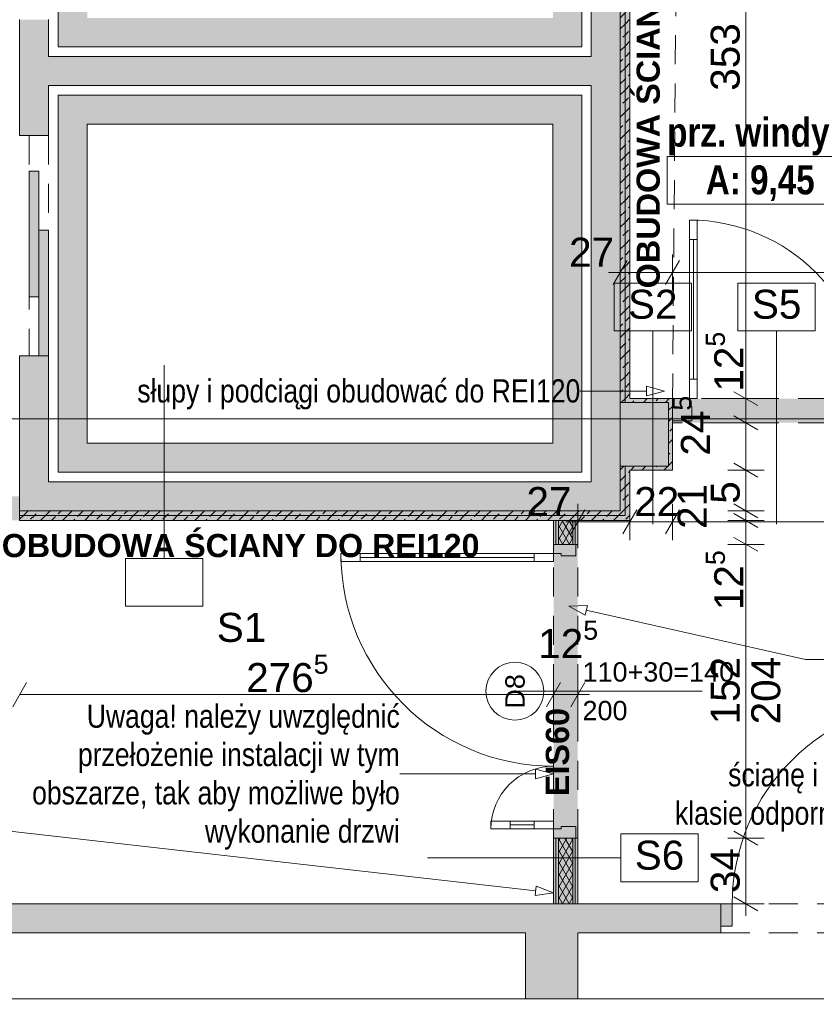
# Paper-space layout 'A-29. RZUT - PIĘTRO -1' of a CAD drawing. Header units: millimetres. Extents: x 0 to 950, y 0 to 750.
# Tile 15 of 28: x 367 to 449, y 101 to 203. Entities that reach past the tile are written whole.
import ezdxf
from ezdxf.xclip import XClip

# ---------------------------------------------------------------- set-up
doc = ezdxf.new("R2010")
doc.units = ezdxf.units.MM
doc.header["$MEASUREMENT"] = 0
doc.header["$XCLIPFRAME"] = 0
for name, pattern in [('ACAD_ISO03W100', [300, 120, -180]), ('DASHDOTX2', [1000, 500, -250, 0, -250]), ('Przer. długie kreski', [2.5, 1.5, -1]), ('PRZERYWANA_DU_A', [550, 350, -200])]:
    doc.linetypes.add(name, pattern=pattern)
for name, color, linetype, lineweight in [('0_Nr_pióra__1', 7, 'Continuous', 20), ('0_Nr_pióra__2', 8, 'Continuous', 13), ('A_linie przekroju_Nr_pióra__1', 7, 'Continuous', 20), ('A_strefy_Nr_pióra__1', 7, 'Continuous', 20), ('A_winda_Nr_pióra__1', 7, 'Continuous', 20), ('A_wymiary_Nr_pióra__1', 7, 'Continuous', 20), ('A_wymiary_Nr_pióra__2', 8, 'Continuous', 13), ('A_ściany proj_Nr_pióra__1', 7, 'Continuous', 20), ('A_ściany proj_Nr_pióra__2', 8, 'Continuous', 13), ('A_ściany_Nr_pióra__1', 7, 'Continuous', 20), ('Drzwi Archicad_Nr_pióra__1', 7, 'Continuous', 20), ('Drzwi Archicad_Nr_pióra__3', 252, 'Continuous', 13), ('Znaczniki drzwi Archicada_Nr_pióra__3', 252, 'Continuous', 13)]:
    doc.layers.add(name, color=color, linetype=linetype, lineweight=lineweight)
for name, color, linetype, lineweight, true_color in [('A_opis ścian_Nr_pióra__19', 7, 'Continuous', 5, 0x191919), ('A_opis_Nr_pióra__10', 7, 'Continuous', 13, 0x4b4b4b), ('A_opis_Nr_pióra__255', 7, 'Continuous', 15, 0x242424), ('A_osie_Nr_pióra__16', 7, 'Continuous', 5, 0x0f0f0f), ('A_ppoż proj_Nr_pióra__10', 7, 'Continuous', 13, 0x4b4b4b), ('A_ppoż proj_Nr_pióra__8', 7, 'Continuous', 13, 0x4c4c4c), ('A_ściany proj_Nr_pióra__10', 7, 'Continuous', 13, 0x4b4b4b), ('A_ściany proj_Nr_pióra__21', 7, 'Continuous', 5, 0xb0b0b0), ('A_ściany_Nr_pióra__10', 7, 'Continuous', 13, 0x4b4b4b)]:
    doc.layers.add(name, color=color, linetype=linetype, lineweight=lineweight, true_color=true_color)
for name, color, linetype in [('A_podrys', 7, 'Continuous'), ('A_ppoż proj', 7, 'Continuous'), ('A_winda', 7, 'Continuous'), ('A_ściany', 7, 'Continuous'), ('A_ściany proj', 7, 'Continuous'), ('Drzwi Archicad', 7, 'Continuous')]:
    doc.layers.add(name, color=color, linetype=linetype)
doc.styles.add('STYL_AUTOMATYCZNY_1', font='arial.ttf')
doc.styles.add('STYL_AUTOMATYCZNY_2', font='ARIALN.TTF')
doc.styles.add('STYL_AUTOMATYCZNY_3', font='arial.ttf')
doc.styles.add('STYL_AUTOMATYCZNY_4', font='arial.ttf')
doc.styles.add('STYL_AUTOMATYCZNY_5', font='arial.ttf')
doc.styles.add('STYL_AUTOMATYCZNY_6', font='ARIALN.TTF')
pattern_1 = [(45, (-3203.2107, -656.7228), (-1.1404925, 1.1404925), []), (45, (-3202.0702, -656.7228), (-1.1404925, 1.1404925), [0.80646, -0.40322])]
pattern_2 = [(0, (-3203.2107, -656.7228), (0, 2), [0, -2])]
pattern_3 = [(60, (-3203.2107, -656.72283), (-0.51961524, 0.3), []), (120, (-3203.2107, -656.72283), (0.51961524, 0.3), [])]

# ---------------------------------------------------------------- blocks, each defined once
blk = doc.blocks.new('Rysunek_2_2', base_point=(-3203.21, -656.72))
at = {"layer": 'A_ppoż proj', "linetype": 'Continuous', "lineweight": 0, "true_color": 0x121212}
h = blk.add_hatch(color=250, dxfattribs=at)
h.paths.add_polyline_path([(304.33, 243.93), (304.33, 236.83), (303.63, 236.83), (303.63, 232.43), (304.33, 232.43), (304.33, 162.43), (303.63, 162.43), (303.63, 158.03), (304.33, 158.03), (304.33, 150.93), (422.08, 150.93), (422.08, 111.26), (424.58, 111.26), (424.58, 150.93), (429.99, 150.93), (429.99, 156.13), (434.39, 156.13), (434.39, 163.53), (429.99, 163.53), (429.99, 234.13), (434.99, 234.13), (434.99, 241.97), (429.99, 241.97), (429.99, 243.93), (350.5, 243.93), (350.5, 283.89), (345, 283.91), (345, 282.91), (348, 282.89), (348, 243.93)])
h.paths.add_polyline_path([(366.83, 153.43), (306.83, 153.43), (306.83, 241.43), (366.83, 241.43), (366.83, 242.93), (428.99, 242.93), (428.99, 241.57), (434.59, 241.57), (434.59, 234.53), (428.99, 234.53), (428.99, 163.13), (433.99, 163.13), (433.99, 156.53), (428.99, 156.53), (428.99, 151.93), (366.83, 151.93)], flags=0)
blk.add_hatch(color=250, dxfattribs=at).paths.add_polyline_path([(434.39, 161.03), (476.99, 161.03), (476.99, 163.53), (434.39, 163.53)])
at = {"layer": 'A_winda', "linetype": 'Continuous', "lineweight": 0, "true_color": 0xfdfdfd}
h = blk.add_hatch(color=7, dxfattribs=at)
h.paths.add_polyline_path([(370.83, 238.93), (370.83, 199.93), (425.01, 199.93), (425.01, 238.93)])
h.paths.add_polyline_path([(422.01, 235.93), (422.01, 202.93), (373.83, 202.93), (373.83, 235.93)], flags=0)
h = blk.add_hatch(color=7, dxfattribs=at)
h.paths.add_polyline_path([(370.83, 194.93), (370.83, 155.93), (425.01, 155.93), (425.01, 194.93)])
h.paths.add_polyline_path([(422.01, 191.93), (422.01, 158.93), (373.83, 158.93), (373.83, 191.93)], flags=0)
for points in [[(367.83, 187.07), (367.83, 174.07), (368.83, 174.07), (368.83, 187.07)], [(368.83, 180.95), (368.83, 167.95), (369.83, 167.95), (369.83, 180.95)]]:
    blk.add_hatch(color=7, dxfattribs=at).paths.add_polyline_path(points)
at = {"layer": 'A_ściany', "linetype": 'Continuous', "lineweight": 0, "true_color": 0x000000}
for points in [[(428.99, 151.93), (428.99, 242.93), (425.99, 239.93), (425.99, 154.93)], [(366.83, 202.75), (366.83, 190.75), (369.83, 190.75), (369.83, 202.75)], [(369.83, 195.93), (425.99, 195.93), (425.99, 198.93), (369.83, 198.93)], [(366.83, 151.93), (369.83, 154.93), (369.83, 167.95), (366.83, 167.95)], [(433.99, 156.53), (433.99, 163.13), (428.99, 163.13), (428.99, 156.53)], [(425.99, 154.93), (369.83, 154.93), (366.83, 151.93), (428.99, 151.93)], [(347.38, 111.25), (347.38, 108.25), (439.38, 108.25), (439.38, 111.25)], [(419.18, 101.43), (424.58, 101.43), (424.58, 108.25), (419.18, 108.25)]]:
    blk.add_hatch(color=18, dxfattribs=at).paths.add_polyline_path(points)
at = {"layer": 'A_ściany proj', "linetype": 'Continuous', "lineweight": 0, "true_color": 0x4b4b4b}
h = blk.add_hatch(dxfattribs=at)
h.set_pattern_fill('FP_65_0002', color=251, style=0, pattern_type=2)
h.set_pattern_definition(pattern_1)
h.paths.add_polyline_path([(428.99, 234.53), (428.99, 163.13), (429.49, 163.13), (429.49, 234.33)])
h = blk.add_hatch(dxfattribs=at)
h.set_pattern_fill('FP_65_0002', color=251, style=0, pattern_type=2)
h.set_pattern_definition(pattern_1)
h.paths.add_polyline_path([(429.49, 234.13), (429.49, 163.13), (429.99, 163.13), (429.99, 234.13)])
h = blk.add_hatch(dxfattribs=at)
h.set_pattern_fill('FP_65_0002', color=251, style=0, pattern_type=2)
h.set_pattern_definition(pattern_1)
h.paths.add_polyline_path([(434.39, 163.53), (429.99, 163.53), (429.99, 163.13), (433.99, 163.13)])
h = blk.add_hatch(dxfattribs=at)
h.set_pattern_fill('FP_65_0002', color=251, style=0, pattern_type=2)
h.set_pattern_definition(pattern_1)
h.paths.add_polyline_path([(434.39, 156.13), (434.39, 163.53), (433.99, 163.13), (433.99, 156.53)])
h = blk.add_hatch(dxfattribs=at)
h.set_pattern_fill('FP_65_0002', color=251, style=0, pattern_type=2)
h.set_pattern_definition(pattern_1)
h.paths.add_polyline_path([(428.99, 156.53), (429.49, 156.33), (429.49, 156.53)])
h = blk.add_hatch(dxfattribs=at)
h.set_pattern_fill('FP_65_0002', color=251, style=0, pattern_type=2)
h.set_pattern_definition(pattern_1)
h.paths.add_polyline_path([(428.99, 156.53), (428.99, 151.93), (429.49, 151.43), (429.49, 156.33)])
h = blk.add_hatch(dxfattribs=at)
h.set_pattern_fill('FP_65_0002', color=251, style=0, pattern_type=2)
h.set_pattern_definition(pattern_1)
h.paths.add_polyline_path([(429.49, 156.53), (429.49, 156.33), (429.99, 156.13), (429.99, 156.53)])
h = blk.add_hatch(dxfattribs=at)
h.set_pattern_fill('FP_65_0002', color=251, style=0, pattern_type=2)
h.set_pattern_definition(pattern_1)
h.paths.add_polyline_path([(429.99, 156.13), (429.49, 156.33), (429.49, 156.13)])
h = blk.add_hatch(dxfattribs=at)
h.set_pattern_fill('FP_65_0002', color=251, style=0, pattern_type=2)
h.set_pattern_definition(pattern_1)
h.paths.add_polyline_path([(429.49, 156.13), (429.49, 151.43), (429.99, 150.93), (429.99, 156.13)])
h = blk.add_hatch(dxfattribs=at)
h.set_pattern_fill('FP_65_0002', color=251, style=0, pattern_type=2)
h.set_pattern_definition(pattern_1)
h.paths.add_polyline_path([(429.99, 156.13), (434.39, 156.13), (433.99, 156.53), (429.99, 156.53)])
h = blk.add_hatch(dxfattribs=at)
h.set_pattern_fill('FP_65_0002', color=251, style=0, pattern_type=2)
h.set_pattern_definition(pattern_1)
h.paths.add_polyline_path([(428.99, 151.93), (366.83, 151.93), (366.83, 151.43), (429.49, 151.43)])
h = blk.add_hatch(dxfattribs=at)
h.set_pattern_fill('FP_65_0002', color=251, style=0, pattern_type=2)
h.set_pattern_definition(pattern_1)
h.paths.add_polyline_path([(366.83, 150.93), (429.99, 150.93), (429.49, 151.43), (366.83, 151.43)])
at = {"layer": 'A_ściany proj', "linetype": 'Continuous', "lineweight": 13}
h = blk.add_hatch(dxfattribs=at)
h.set_pattern_fill('gypsum_0002', color=8, style=0, pattern_type=2)
h.set_pattern_definition(pattern_2)
h.paths.add_polyline_path([(422.08, 150.93), (422.08, 148.45), (422.33, 148.45), (422.33, 150.93)])
h = blk.add_hatch(dxfattribs=at)
h.set_pattern_fill('gypsum_0002', color=8, style=0, pattern_type=2)
h.set_pattern_definition(pattern_2)
h.paths.add_polyline_path([(422.58, 150.93), (422.33, 150.93), (422.33, 148.45), (422.58, 148.45)])
h = blk.add_hatch(dxfattribs=at)
h.set_pattern_fill('batt_insulation_0002', color=8, style=0, pattern_type=2)
h.set_pattern_definition(pattern_3)
h.paths.add_polyline_path([(424.08, 150.93), (422.58, 150.93), (422.58, 148.45), (424.08, 148.45)])
h = blk.add_hatch(dxfattribs=at)
h.set_pattern_fill('gypsum_0002', color=8, style=0, pattern_type=2)
h.set_pattern_definition(pattern_2)
h.paths.add_polyline_path([(424.08, 150.93), (424.08, 148.45), (424.33, 148.45), (424.33, 150.93)])
h = blk.add_hatch(dxfattribs=at)
h.set_pattern_fill('gypsum_0002', color=8, style=0, pattern_type=2)
h.set_pattern_definition(pattern_2)
h.paths.add_polyline_path([(424.33, 150.93), (424.33, 148.45), (424.58, 148.45), (424.58, 150.93)])
h = blk.add_hatch(dxfattribs=at)
h.set_pattern_fill('gypsum_0002', color=8, style=0, pattern_type=2)
h.set_pattern_definition(pattern_2)
h.paths.add_polyline_path([(422.08, 111.26), (422.33, 111.26), (422.33, 118.05), (422.08, 118.05)])
h = blk.add_hatch(dxfattribs=at)
h.set_pattern_fill('gypsum_0002', color=8, style=0, pattern_type=2)
h.set_pattern_definition(pattern_2)
h.paths.add_polyline_path([(422.33, 111.26), (422.58, 111.26), (422.58, 118.05), (422.33, 118.05)])
h = blk.add_hatch(dxfattribs=at)
h.set_pattern_fill('batt_insulation_0002', color=8, style=0, pattern_type=2)
h.set_pattern_definition(pattern_3)
h.paths.add_polyline_path([(422.58, 111.26), (424.08, 111.26), (424.08, 118.05), (422.58, 118.05)])
h = blk.add_hatch(dxfattribs=at)
h.set_pattern_fill('gypsum_0002', color=8, style=0, pattern_type=2)
h.set_pattern_definition(pattern_2)
h.paths.add_polyline_path([(424.08, 111.26), (424.33, 111.26), (424.33, 118.05), (424.08, 118.05)])
h = blk.add_hatch(dxfattribs=at)
h.set_pattern_fill('gypsum_0002', color=8, style=0, pattern_type=2)
h.set_pattern_definition(pattern_2)
h.paths.add_polyline_path([(424.33, 111.26), (424.58, 111.26), (424.58, 118.05), (424.33, 118.05)])
at = {"layer": 'Drzwi Archicad', "linetype": 'Continuous', "lineweight": 0, "true_color": 0xfdfdfd}
blk.add_hatch(color=7, dxfattribs=at).paths.add_polyline_path([(439.38, 108.95), (440.58, 108.95), (440.58, 111.25), (439.38, 111.25)])
at = {"layer": '0_Nr_pióra__2', "color": 8, "linetype": 'PRZERYWANA_DU_A', "lineweight": 13, "ltscale": 2, "flags": 128}
blk.add_lwpolyline([(365.17, 101.43), (535.17, 101.43)], dxfattribs=at)
at = {"layer": 'A_linie przekroju_Nr_pióra__1', "color": 7, "linetype": 'ACAD_ISO03W100', "lineweight": 20, "ltscale": 2}
blk.add_line((73.24, 177.09), (535.17, 177.09), dxfattribs=at)
at = {"layer": 'A_opis ścian_Nr_pióra__19', "color": 250, "linetype": 'Continuous', "lineweight": 5, "ltscale": 2, "true_color": 0x191919}
for p, q in [((436.35, 175.49), (428.35, 175.49)), ((428.35, 175.49), (428.35, 170.54)), ((436.35, 170.54), (436.35, 175.49)), ((449.17, 175.49), (441.17, 175.49)), ((441.17, 175.49), (441.17, 170.54)), ((449.17, 170.54), (449.17, 175.49)), ((428.35, 170.54), (436.35, 170.54)), ((432.35, 170.54), (432.35, 150.54)), ((441.17, 170.54), (449.17, 170.54)), ((445.17, 170.54), (445.17, 150.54)), ((381.79, 147), (381.79, 167)), ((385.79, 147), (377.79, 147)), ((377.79, 147), (377.79, 142.05)), ((385.79, 142.05), (385.79, 147)), ((377.79, 142.05), (385.79, 142.05)), ((437.05, 118.48), (429.05, 118.48)), ((429.05, 118.48), (429.05, 113.53)), ((437.05, 113.53), (437.05, 118.48)), ((429.05, 116), (409.05, 116)), ((429.05, 113.53), (437.05, 113.53))]:
    blk.add_line(p, q, dxfattribs=at)
at = {"layer": 'A_opis_Nr_pióra__255', "color": 250, "linetype": 'Continuous', "lineweight": 15, "ltscale": 2, "true_color": 0x242424}
for p, q in [((425.01, 164.31), (424.85, 164.31)), ((431.71, 164.31), (425.01, 164.31)), ((431.71, 163.81), (431.71, 164.81)), ((433.57, 164.31), (431.71, 164.81)), ((433.57, 164.31), (431.71, 163.81)), ((423.65, 142.04), (425.58, 142.12)), ((423.65, 142.04), (425.36, 141.14)), ((425.58, 142.12), (425.36, 141.14)), ((425.47, 141.63), (448.16, 136.53)), ((448.16, 136.53), (452.19, 136.53)), ((406.33, 124.7), (406.17, 124.7)), ((420.22, 124.7), (406.33, 124.7)), ((420.22, 124.2), (420.22, 125.2)), ((422.08, 124.7), (420.22, 125.2)), ((422.08, 124.7), (420.22, 124.2)), ((420.23, 112.6), (357.81, 119.66)), ((420.17, 112.1), (420.29, 113.09)), ((422.08, 112.39), (420.17, 112.1)), ((422.08, 112.39), (420.29, 113.09))]:
    blk.add_line(p, q, dxfattribs=at)
at = {"layer": 'A_osie_Nr_pióra__16', "color": 250, "linetype": 'DASHDOTX2', "lineweight": 5, "ltscale": 2, "true_color": 0x0f0f0f}
blk.add_line((535.17, 161.43), (86.77, 161.43), dxfattribs=at)
at = {"layer": 'A_ppoż proj_Nr_pióra__10', "color": 251, "linetype": 'Przer. długie kreski', "lineweight": 13, "ltscale": 2, "true_color": 0x4b4b4b}
blk.add_line((434.39, 163.13), (434.99, 234.53), dxfattribs=at)
at = {"layer": 'A_strefy_Nr_pióra__1', "color": 7, "linetype": 'Continuous', "lineweight": 20, "ltscale": 2}
for p, q in [((433.84, 188.6), (433.84, 183.66)), ((433.84, 188.6), (457.21, 188.6)), ((433.84, 183.66), (457.21, 183.66))]:
    blk.add_line(p, q, dxfattribs=at)
at = {"layer": 'A_winda_Nr_pióra__1', "color": 7, "linetype": 'Przer. długie kreski', "lineweight": 20, "ltscale": 2}
for p, q in [((367.83, 190.75), (367.83, 167.95)), ((369.83, 190.75), (369.83, 168.75))]:
    blk.add_line(p, q, dxfattribs=at)
at = {"layer": 'A_winda_Nr_pióra__1', "color": 7, "linetype": 'PRZERYWANA_DU_A', "lineweight": 20, "ltscale": 2, "flags": 128}
for points in [[(370.83, 238.93), (425.01, 238.93), (425.01, 199.93), (370.83, 199.93)], [(370.83, 194.93), (425.01, 194.93), (425.01, 155.93), (370.83, 155.93)], [(422.01, 191.93), (422.01, 158.93), (373.83, 158.93), (373.83, 191.93)]]:
    blk.add_lwpolyline(points, close=True, dxfattribs=at)
at = {"layer": 'A_winda_Nr_pióra__1', "color": 7, "linetype": 'Continuous', "lineweight": 20, "ltscale": 2, "flags": 128}
for points in [[(367.83, 187.07), (367.83, 174.07), (368.83, 174.07), (368.83, 187.07)], [(368.83, 180.95), (368.83, 167.95), (369.83, 167.95), (369.83, 180.95)]]:
    blk.add_lwpolyline(points, close=True, dxfattribs=at)
at = {"layer": 'A_wymiary_Nr_pióra__1', "color": 7, "linetype": 'Continuous', "lineweight": 20, "ltscale": 2}
for p, q in [((429.71, 177.84), (428.27, 175.34)), ((435.11, 177.84), (433.67, 175.34)), ((440.74, 164.25), (443.24, 162.81)), ((440.74, 161.75), (443.24, 160.31)), ((440.74, 156.85), (443.24, 155.41)), ((425.31, 152.03), (423.86, 149.53)), ((430.71, 152.03), (429.27, 149.53)), ((435.11, 152.03), (433.67, 149.53)), ((440.74, 152.65), (443.24, 151.21)), ((440.74, 151.65), (443.24, 150.21)), ((440.74, 149.17), (443.24, 147.73)), ((367.55, 134.15), (366.11, 131.65)), ((422.81, 134.15), (421.36, 131.65)), ((423.86, 131.65), (425.31, 134.15)), ((440.74, 118.77), (443.24, 117.33)), ((440.74, 111.97), (443.24, 110.53))]:
    blk.add_line(p, q, dxfattribs=at)
at = {"layer": 'A_wymiary_Nr_pióra__2', "color": 8, "linetype": 'Continuous', "lineweight": 13, "ltscale": 2}
for p, q in [((441.99, 163.53), (441.99, 234.13)), ((428.99, 174.71), (428.99, 178.46)), ((434.39, 174.71), (434.39, 178.46)), ((427.77, 176.59), (428.99, 176.59)), ((428.99, 176.59), (434.39, 176.59)), ((434.39, 176.59), (476.99, 176.59)), ((443.87, 163.53), (440.12, 163.53)), ((441.99, 161.03), (441.99, 163.53)), ((443.87, 161.03), (440.12, 161.03)), ((441.99, 156.13), (441.99, 161.03)), ((443.87, 156.13), (440.12, 156.13)), ((441.99, 151.93), (441.99, 156.13)), ((424.58, 148.9), (424.58, 152.65)), ((429.99, 148.9), (429.99, 152.65)), ((434.39, 148.9), (434.39, 152.65)), ((443.87, 151.93), (440.12, 151.93)), ((441.99, 150.93), (441.99, 151.93)), ((443.87, 150.93), (440.12, 150.93)), ((441.99, 148.45), (441.99, 150.93)), ((423.36, 150.78), (424.58, 150.78)), ((424.58, 150.78), (429.99, 150.78)), ((429.99, 150.78), (434.39, 150.78)), ((434.39, 150.78), (475.39, 150.78)), ((443.87, 148.45), (440.12, 148.45)), ((441.99, 118.05), (441.99, 148.45)), ((422.08, 131.03), (422.08, 134.78)), ((424.58, 131.03), (424.58, 134.78)), ((366.83, 132.9), (422.08, 132.9)), ((422.08, 132.9), (424.58, 132.9)), ((424.58, 132.9), (425.81, 132.9)), ((443.87, 118.05), (440.12, 118.05)), ((441.99, 111.25), (441.99, 118.05)), ((443.87, 111.25), (440.12, 111.25)), ((441.99, 110.02), (441.99, 111.25))]:
    blk.add_line(p, q, dxfattribs=at)
at = {"layer": 'A_ściany proj_Nr_pióra__1', "color": 7, "linetype": 'Continuous', "lineweight": 20, "ltscale": 2, "flags": 128}
for points in [[(428.99, 234.53), (428.99, 163.13)], [(429.99, 163.53), (429.99, 234.13)], [(434.39, 163.53), (429.99, 163.53)], [(429.99, 163.13), (433.99, 163.13)], [(433.99, 163.13), (433.99, 156.53)], [(434.39, 156.13), (434.39, 163.53)], [(428.99, 156.53), (428.99, 151.93)], [(433.99, 156.53), (429.99, 156.53)], [(429.99, 150.93), (429.99, 156.13)], [(429.99, 156.13), (434.39, 156.13)], [(428.99, 151.93), (366.83, 151.93)], [(366.83, 150.93), (429.99, 150.93)], [(422.08, 150.93), (422.08, 148.45)], [(424.58, 148.45), (424.58, 150.93)], [(422.08, 118.05), (422.08, 111.26)], [(424.58, 111.26), (424.58, 118.05)]]:
    blk.add_lwpolyline(points, dxfattribs=at)
at = {"layer": 'A_ściany proj_Nr_pióra__10', "color": 251, "linetype": 'Continuous', "lineweight": 13, "ltscale": 2, "true_color": 0x4b4b4b}
for p, q in [((429.49, 163.13), (429.49, 234.33)), ((429.49, 234.33), (429.49, 163.13)), ((429.49, 156.53), (429.49, 156.33)), ((429.49, 151.43), (429.49, 156.33)), ((429.49, 156.33), (429.49, 151.43)), ((366.83, 151.43), (429.49, 151.43)), ((429.49, 151.43), (366.83, 151.43))]:
    blk.add_line(p, q, dxfattribs=at)
at = {"layer": 'A_ściany proj_Nr_pióra__2', "color": 8, "linetype": 'Continuous', "lineweight": 13, "ltscale": 2, "flags": 128}
for points in [[(429.49, 163.13), (428.99, 163.13)], [(429.99, 163.13), (429.49, 163.13)], [(428.99, 156.53), (429.49, 156.53)], [(429.49, 156.53), (429.99, 156.53)], [(366.83, 151.43), (366.83, 151.93)], [(366.83, 150.93), (366.83, 151.43)]]:
    blk.add_lwpolyline(points, dxfattribs=at)
at = {"layer": 'A_ściany proj_Nr_pióra__21', "color": 253, "linetype": 'Continuous', "lineweight": 5, "ltscale": 2, "true_color": 0xb0b0b0}
for p, q in [((434.39, 163.53), (434.39, 163.28)), ((434.39, 163.28), (434.39, 163.03)), ((434.39, 163.03), (434.39, 161.53)), ((434.39, 161.53), (434.39, 161.28)), ((434.39, 161.28), (434.39, 161.23)), ((434.39, 161.23), (434.39, 161.03)), ((422.33, 150.93), (422.33, 148.45)), ((422.58, 150.93), (422.58, 148.45)), ((424.08, 148.45), (424.08, 150.93)), ((424.33, 148.45), (424.33, 150.93)), ((422.08, 148.45), (422.33, 148.45)), ((422.33, 148.45), (422.58, 148.45)), ((422.58, 148.45), (424.08, 148.45)), ((424.08, 148.45), (424.33, 148.45)), ((424.33, 148.45), (424.38, 148.45)), ((424.38, 148.45), (424.58, 148.45)), ((422.08, 118.05), (422.33, 118.05)), ((422.33, 118.05), (422.33, 111.26)), ((422.33, 118.05), (422.58, 118.05)), ((422.58, 118.05), (422.58, 111.26)), ((422.58, 118.05), (424.08, 118.05)), ((424.08, 111.26), (424.08, 118.05)), ((424.08, 118.05), (424.33, 118.05)), ((424.33, 111.26), (424.33, 118.05)), ((424.33, 118.05), (424.38, 118.05)), ((424.38, 118.05), (424.58, 118.05))]:
    blk.add_line(p, q, dxfattribs=at)
at = {"layer": 'A_ściany proj_Nr_pióra__21', "color": 253, "linetype": 'Continuous', "lineweight": 5, "ltscale": 2, "true_color": 0xb0b0b0, "flags": 128}
for points in [[(422.08, 150.93), (422.33, 150.93)], [(422.33, 150.93), (422.58, 150.93)], [(422.58, 150.93), (424.08, 150.93)], [(424.08, 150.93), (424.33, 150.93)], [(424.33, 150.93), (424.58, 150.93)], [(422.08, 111.26), (422.33, 111.26)], [(422.33, 111.26), (422.58, 111.26)], [(422.58, 111.26), (424.08, 111.26)], [(424.08, 111.26), (424.33, 111.26)], [(424.33, 111.26), (424.58, 111.26)]]:
    blk.add_lwpolyline(points, dxfattribs=at)
at = {"layer": 'A_ściany_Nr_pióra__1', "color": 7, "linetype": 'Continuous', "lineweight": 20, "ltscale": 2}
for p, q in [((369.83, 190.75), (366.83, 190.75)), ((369.83, 167.95), (366.83, 167.95)), ((439.38, 111.25), (438.44, 111.25)), ((439.38, 111.25), (439.38, 108.95)), ((439.38, 108.25), (438.64, 108.25)), ((439.38, 108.95), (439.38, 108.25))]:
    blk.add_line(p, q, dxfattribs=at)
at = {"layer": 'A_ściany_Nr_pióra__1', "color": 7, "linetype": 'Continuous', "lineweight": 20, "ltscale": 2, "flags": 128}
for points in [[(428.99, 151.93), (428.99, 242.93)], [(425.99, 239.93), (425.99, 198.93)], [(366.83, 202.75), (366.83, 190.75)], [(369.83, 198.93), (369.83, 202.75)], [(425.99, 198.93), (369.83, 198.93)], [(369.83, 190.75), (369.83, 195.93)], [(369.83, 195.93), (425.99, 195.93)], [(425.99, 195.93), (425.99, 154.93)], [(366.83, 167.95), (366.83, 151.93)], [(369.83, 154.93), (369.83, 167.95)], [(433.99, 163.13), (428.99, 163.13)], [(428.99, 163.13), (428.99, 156.53)], [(433.99, 156.53), (433.99, 163.13)], [(428.99, 156.53), (433.99, 156.53)], [(425.99, 154.93), (369.83, 154.93)], [(366.83, 151.93), (428.99, 151.93)], [(439.38, 111.25), (347.38, 111.25)], [(347.38, 108.25), (419.18, 108.25)], [(419.18, 108.25), (419.18, 101.43)], [(424.58, 108.25), (439.38, 108.25)], [(424.58, 101.43), (424.58, 108.25)]]:
    blk.add_lwpolyline(points, dxfattribs=at)
at = {"layer": 'A_ściany_Nr_pióra__10', "color": 251, "linetype": 'Przer. długie kreski', "lineweight": 13, "ltscale": 2, "true_color": 0x4b4b4b}
for p, q in [((439.38, 111.25), (462.78, 111.25)), ((439.38, 108.25), (462.78, 108.25))]:
    blk.add_line(p, q, dxfattribs=at)
at = {"layer": 'Drzwi Archicad_Nr_pióra__1', "color": 7, "linetype": 'Continuous', "lineweight": 20, "ltscale": 2}
for p, q in [((369.83, 190.75), (366.83, 190.75)), ((369.83, 167.95), (366.83, 167.95)), ((439.38, 111.25), (438.44, 111.25)), ((439.38, 111.25), (438.44, 111.25)), ((440.58, 111.25), (439.38, 111.25)), ((439.38, 111.25), (439.38, 108.95)), ((439.38, 111.25), (439.38, 108.95)), ((439.38, 111.25), (439.38, 108.95)), ((440.58, 108.95), (440.58, 111.25)), ((439.38, 108.25), (438.64, 108.25)), ((439.38, 108.25), (438.64, 108.25)), ((439.38, 108.95), (440.58, 108.95)), ((439.38, 108.95), (439.38, 108.25)), ((439.38, 108.95), (439.38, 108.25))]:
    blk.add_line(p, q, dxfattribs=at)
blk.add_arc((461.58, 111.25), 21, 90, 180, dxfattribs=at)
at = {"layer": 'Drzwi Archicad_Nr_pióra__3', "color": 252, "linetype": 'Continuous', "lineweight": 13, "ltscale": 2}
for p, q in [((436.15, 182.01), (436.15, 180.01)), ((436.95, 182.01), (436.15, 182.01)), ((436.95, 180.01), (436.95, 182.01)), ((436.15, 180.01), (436.95, 180.01)), ((436.55, 180.01), (436.55, 165.53)), ((436.95, 165.53), (436.15, 165.53)), ((436.15, 165.53), (436.15, 163.53)), ((436.95, 163.53), (436.95, 165.53)), ((434.39, 161.23), (434.39, 163.53)), ((434.39, 163.53), (436.15, 163.53)), ((434.39, 163.53), (434.39, 163.28)), ((434.39, 163.53), (434.39, 163.28)), ((434.39, 163.28), (434.39, 163.03)), ((434.39, 163.28), (434.39, 163.03)), ((436.15, 163.53), (436.15, 162.73)), ((436.15, 163.53), (436.95, 163.53)), ((434.39, 163.03), (434.39, 161.53)), ((434.39, 163.03), (434.39, 161.53)), ((436.15, 162.73), (436.39, 162.73)), ((436.39, 162.73), (436.39, 161.23)), ((434.39, 161.53), (434.39, 161.28)), ((434.39, 161.53), (434.39, 161.28)), ((434.39, 161.28), (434.39, 161.23)), ((434.39, 161.28), (434.39, 161.23)), ((436.39, 161.23), (434.39, 161.23)), ((434.39, 161.23), (434.39, 161.03)), ((424.38, 148.45), (422.08, 148.45)), ((422.08, 148.45), (422.08, 147.49)), ((422.08, 148.45), (422.33, 148.45)), ((422.08, 148.45), (422.33, 148.45)), ((422.33, 148.45), (422.58, 148.45)), ((422.33, 148.45), (422.58, 148.45)), ((422.58, 148.45), (424.08, 148.45)), ((422.58, 148.45), (424.08, 148.45)), ((424.08, 148.45), (424.33, 148.45)), ((424.08, 148.45), (424.33, 148.45)), ((424.33, 148.45), (424.38, 148.45)), ((424.33, 148.45), (424.38, 148.45)), ((424.38, 147.25), (424.38, 148.45)), ((424.38, 148.45), (424.58, 148.45)), ((400.08, 147.49), (402.08, 147.49)), ((400.08, 146.69), (400.08, 147.49)), ((402.08, 147.49), (402.08, 146.69)), ((402.08, 147.09), (420.08, 147.09)), ((420.08, 146.69), (420.08, 147.49)), ((420.08, 147.49), (422.08, 147.49)), ((422.08, 147.49), (422.88, 147.49)), ((422.08, 147.49), (422.08, 146.69)), ((422.88, 147.49), (422.88, 147.25)), ((422.88, 147.25), (424.38, 147.25)), ((402.08, 146.69), (400.08, 146.69)), ((422.08, 146.69), (420.08, 146.69)), ((417.6, 119.81), (415.6, 119.81)), ((415.6, 119.81), (415.6, 119.01)), ((417.6, 119.01), (417.6, 119.81)), ((417.6, 119.41), (420.08, 119.41)), ((422.08, 119.81), (420.08, 119.81)), ((420.08, 119.81), (420.08, 119.01)), ((422.08, 119.01), (422.08, 119.81)), ((424.38, 119.25), (422.88, 119.25)), ((422.88, 119.25), (422.88, 119.01)), ((424.38, 118.05), (424.38, 119.25)), ((415.6, 119.01), (417.6, 119.01)), ((420.08, 119.01), (422.08, 119.01)), ((422.88, 119.01), (422.08, 119.01)), ((422.08, 119.01), (422.08, 118.05)), ((422.08, 118.05), (424.38, 118.05)), ((422.08, 118.05), (422.33, 118.05)), ((422.08, 118.05), (422.33, 118.05)), ((422.33, 118.05), (422.58, 118.05)), ((422.33, 118.05), (422.58, 118.05)), ((422.58, 118.05), (424.08, 118.05)), ((422.58, 118.05), (424.08, 118.05)), ((424.08, 118.05), (424.33, 118.05)), ((424.08, 118.05), (424.33, 118.05)), ((424.33, 118.05), (424.38, 118.05)), ((424.33, 118.05), (424.38, 118.05)), ((424.38, 118.05), (424.58, 118.05))]:
    blk.add_line(p, q, dxfattribs=at)
at = {"layer": 'Drzwi Archicad_Nr_pióra__3', "color": 252, "linetype": 'Przer. długie kreski', "lineweight": 13, "ltscale": 2}
for p, q in [((475.39, 163.53), (434.39, 163.53)), ((475.39, 161.03), (434.39, 161.03)), ((422.08, 118.05), (422.08, 148.45)), ((424.58, 118.05), (424.58, 148.45))]:
    blk.add_line(p, q, dxfattribs=at)
at = {"layer": 'Drzwi Archicad_Nr_pióra__3', "color": 252, "linetype": 'Continuous', "lineweight": 13, "ltscale": 2, "flags": 128}
for points in [[(436.15, 180.01), (436.15, 165.53), (436.55, 165.53), (436.55, 180.01)], [(436.55, 180.01), (436.55, 165.53), (436.95, 165.53), (436.95, 180.01)], [(402.08, 147.49), (420.08, 147.49), (420.08, 147.09), (402.08, 147.09)], [(402.08, 147.09), (420.08, 147.09), (420.08, 146.69), (402.08, 146.69)], [(417.6, 119.41), (420.08, 119.41), (420.08, 119.81), (417.6, 119.81)], [(417.6, 119.01), (420.08, 119.01), (420.08, 119.41), (417.6, 119.41)]]:
    blk.add_lwpolyline(points, close=True, dxfattribs=at)
at = {"layer": 'Drzwi Archicad_Nr_pióra__3', "color": 252, "linetype": 'Continuous', "lineweight": 13, "ltscale": 2}
for centre, radius, start, end in [((436.15, 163.53), 18.48, 0, 90), ((422.08, 147.49), 22, 180, 270), ((422.08, 119.01), 6.48, 90, 180)]:
    blk.add_arc(centre, radius, start, end, dxfattribs=at)
at = {"layer": 'Znaczniki drzwi Archicada_Nr_pióra__3', "color": 252, "linetype": 'Continuous', "lineweight": 13, "ltscale": 2}
blk.add_line((418.08, 133.25), (437.45, 133.25), dxfattribs=at)
at = {"layer": 'Znaczniki drzwi Archicada_Nr_pióra__3', "color": 252, "linetype": 'Continuous', "lineweight": 13, "ltscale": 2, "flags": 128}
blk.add_lwpolyline([(418.08, 136.25, 1), (418.08, 130.25, 1)], format="xyb", close=True, dxfattribs=at)
at = {"layer": 'A_opis ścian_Nr_pióra__19', "color": 250, "linetype": 'Continuous', "lineweight": 5, "true_color": 0x191919, "char_height": 3, "attachment_point": 2, "style": 'STYL_AUTOMATYCZNY_1'}
for s, insert in [('\\A1;{\\pqc;\\fArial|b0|i0|c238|p0;\\W1.000000;S2}', (432.35, 174.8)), ('\\A1;{\\pqc;\\fArial|b0|i0|c238|p0;\\W1.000000;S5}', (445.17, 174.8)), ('\\A1;{\\pqc;\\fArial|b0|i0|c238|p0;\\W1.000000;S1}', (389.79, 141.36)), ('\\A1;{\\pqc;\\fArial|b0|i0|c238|p0;\\W1.000000;S6}', (433.05, 117.79))]:
    blk.add_mtext(s, dxfattribs=dict(at, insert=insert))
at = {"layer": 'A_opis_Nr_pióra__10', "color": 251, "linetype": 'Continuous', "lineweight": 13, "true_color": 0x4b4b4b, "insert": (424.85, 163.97), "char_height": 2.4, "attachment_point": 6, "style": 'STYL_AUTOMATYCZNY_2'}
blk.add_mtext('\\A1;{\\pqr;\\fArial Narrow|b0|i0|c238|p0;\\W1.000000;słupy i podciągi obudować do REI120}', dxfattribs=at)
at = {"layer": 'A_opis_Nr_pióra__10', "color": 251, "linetype": 'Continuous', "lineweight": 13, "true_color": 0x4b4b4b, "char_height": 2.4, "attachment_point": 6, "style": 'STYL_AUTOMATYCZNY_2'}
for s, insert, width, line_spacing_factor in [('\\A1;{\\pqr;\\fArial Narrow|b0|i0|c238|p0;\\W1.000000;Uwaga! należy uwzględnić przełożenie instalacji w tym obszarze, tak aby możliwe było wykonanie drzwi}', (406.17, 124.36), 44.5324, 0.990988), ('\\A1;{\\pqr;\\fArial Narrow|b0|i0|c238|p0;\\W1.000000;ścianę i nadproża wykonać w klasie odporności ogniowej REI60}', (475.91, 122.26), 42.1916, 0.992932)]:
    blk.add_mtext(s, dxfattribs=dict(at, insert=insert, width=width, line_spacing_factor=line_spacing_factor))
at = {"layer": 'A_ppoż proj_Nr_pióra__8', "color": 251, "linetype": 'Continuous', "lineweight": 13, "true_color": 0x4c4c4c, "char_height": 2.4, "attachment_point": 5, "rotation": 90, "style": 'STYL_AUTOMATYCZNY_3'}
for s, insert in [('\\A1;{\\pqc;\\fArial|b1|i0|c238|p0;\\W1.000000;OBUDOWA ŚCIANY DO REI120}', (431.89, 199.81)), ('\\A1;{\\pqc;\\fArial|b1|i0|c238|p0;\\W1.000000;EIS60}', (422.5, 126.95))]:
    blk.add_mtext(s, dxfattribs=dict(at, insert=insert))
at = {"layer": 'A_ppoż proj_Nr_pióra__8', "color": 251, "linetype": 'Continuous', "lineweight": 13, "true_color": 0x4c4c4c, "insert": (389.55, 148.31), "char_height": 2.4, "attachment_point": 5, "style": 'STYL_AUTOMATYCZNY_3'}
blk.add_mtext('\\A1;{\\pqc;\\fArial|b1|i0|c238|p0;\\W1.000000;OBUDOWA ŚCIANY DO REI120}', dxfattribs=at)
at = {"layer": 'A_strefy_Nr_pióra__1', "color": 7, "linetype": 'Continuous', "lineweight": 20, "char_height": 3, "attachment_point": 1, "style": 'STYL_AUTOMATYCZNY_6'}
for s, insert in [('\\A1;{\\pql;\\fArial Narrow|b1|i0|c238|p0;\\W1.000000;prz. windy}', (433.84, 192.6)), ('\\A1;{\\pql;\\fArial Narrow|b1|i0|c238|p0;\\W1.000000;A: 9,45 m2}', (437.84, 187.67))]:
    blk.add_mtext(s, dxfattribs=dict(at, insert=insert))
at = {"layer": 'A_wymiary_Nr_pióra__1', "color": 7, "linetype": 'Continuous', "lineweight": 20, "char_height": 3, "attachment_point": 7, "rotation": 90, "style": 'STYL_AUTOMATYCZNY_5'}
for s, insert, width in [('\\A1;{\\pql;\\fArial|b0|i0|c238|p0;\\W1.000000;353}', (441.39, 195.39), 6.8645), ('\\A1;{\\pql;\\fArial|b0|i0|c238|p0;\\W1.000000;21}', (437.94, 150.05), 4.5763), ('\\A1;{\\pql;\\fArial|b0|i0|c238|p0;\\W1.000000;5}', (441.39, 152.65), 2.2882), ('\\A1;{\\pql;\\fArial|b0|i0|c238|p0;\\W1.000000;152}', (441.39, 129.82), 6.8645), ('\\A1;{\\pql;\\fArial|b0|i0|c238|p0;\\W1.000000;204}', (445.59, 129.82), 6.8645), ('\\A1;{\\pql;\\fArial|b0|i0|c238|p0;\\W1.000000;34}', (441.39, 112.36), 4.5763)]:
    blk.add_mtext(s, dxfattribs=dict(at, insert=insert, width=width))
at = {"layer": 'A_wymiary_Nr_pióra__1', "color": 7, "linetype": 'Continuous', "lineweight": 20, "char_height": 3, "width": 4.5763, "attachment_point": 7, "style": 'STYL_AUTOMATYCZNY_5'}
for s, insert in [('\\A1;{\\pql;\\fArial|b0|i0|c238|p0;\\W1.000000;27}', (423.69, 177.19)), ('\\A1;{\\pql;\\fArial|b0|i0|c238|p0;\\W1.000000;27}', (419.28, 151.38)), ('\\A1;{\\pql;\\fArial|b0|i0|c238|p0;\\W1.000000;22}', (430.43, 151.38))]:
    blk.add_mtext(s, dxfattribs=dict(at, insert=insert))
at = {"layer": 'A_wymiary_Nr_pióra__1', "color": 7, "linetype": 'Continuous', "lineweight": 20, "char_height": 3, "attachment_point": 7, "rotation": 90, "style": 'STYL_AUTOMATYCZNY_1'}
for s, insert in [('\\A1;{\\pql;\\fArial|b0|i0|c238|p0;\\W1.000000;12\\fArial|b0|i0|c238|p0;\\W1.000000;\\A1{\\H.66x;\\S5^  ;}}', (442.59, 164.25)), ('\\A1;{\\pql;\\fArial|b0|i0|c238|p0;\\W1.000000;24\\fArial|b0|i0|c238|p0;\\W1.000000;\\A1{\\H.66x;\\S5^  ;}}', (439.14, 157.63)), ('\\A1;{\\pql;\\fArial|b0|i0|c238|p0;\\W1.000000;12\\fArial|b0|i0|c238|p0;\\W1.000000;\\A1{\\H.66x;\\S5^  ;}}', (442.59, 141.64))]:
    blk.add_mtext(s, dxfattribs=dict(at, insert=insert))
at = {"layer": 'A_wymiary_Nr_pióra__1', "color": 7, "linetype": 'Continuous', "lineweight": 20, "char_height": 3, "attachment_point": 7, "style": 'STYL_AUTOMATYCZNY_1'}
for s, insert in [('\\A1;{\\pql;\\fArial|b0|i0|c238|p0;\\W1.000000;12\\fArial|b0|i0|c238|p0;\\W1.000000;\\A1{\\H.66x;\\S5^  ;}}', (420.5, 135.81)), ('\\A1;{\\pql;\\fArial|b0|i0|c238|p0;\\W1.000000;276\\fArial|b0|i0|c238|p0;\\W1.000000;\\A1{\\H.66x;\\S5^  ;}}', (390.27, 132.29))]:
    blk.add_mtext(s, dxfattribs=dict(at, insert=insert))
at = {"layer": 'Znaczniki drzwi Archicada_Nr_pióra__3', "color": 252, "linetype": 'Continuous', "lineweight": 13, "char_height": 2, "attachment_point": 7, "style": 'STYL_AUTOMATYCZNY_4'}
for s, insert in [('\\A1;{\\pql;\\fArial CE|b0|i0|c238|p0;\\W1.000000;110+30=140}', (425.08, 134.22)), ('\\A1;{\\pql;\\fArial CE|b0|i0|c238|p0;\\W1.000000;200}', (425.08, 130.22))]:
    blk.add_mtext(s, dxfattribs=dict(at, insert=insert))
at = {"layer": 'Znaczniki drzwi Archicada_Nr_pióra__3', "color": 252, "linetype": 'Continuous', "lineweight": 13, "insert": (419.12, 131.45), "char_height": 2, "attachment_point": 7, "rotation": 90, "style": 'STYL_AUTOMATYCZNY_4'}
blk.add_mtext('\\A1;{\\pql;\\fArial CE|b0|i0|c238|p0;\\W1.000000;D8}', dxfattribs=at)

psp = doc.layouts.new('A-29. RZUT - PIĘTRO -1')

# ---------------------------------------------------------------- block references
at = {"layer": 'A_podrys', "color": 37, "linetype": 'Continuous', "lineweight": 5, "true_color": 0x656532}
ref = psp.add_blockref('Rysunek_2_2', (-3203.21, -656.72), dxfattribs=at)
XClip(ref).set_block_clipping_path([(34.2720516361, 101.426833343), (535.1719941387, 519.046833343)])

# ---------------------------------------------------------------- texts
at = {"layer": '0_Nr_pióra__1', "color": 7, "linetype": 'Continuous', "lineweight": 20, "insert": (273.58, 30.42), "char_height": 1.9952, "attachment_point": 7, "line_spacing_factor": 0.983393, "style": 'STYL_AUTOMATYCZNY_2'}
psp.add_mtext('\\A1;{\\pql;\\fArial Narrow|b0|i0|c238|p0;\\W1.000000;S\\fArial Narrow|b0|i0|c238|p0;\\W1.000000;\\A1{\\H.66x;\\S ^ 7 ;}\\fArial Narrow|b0|i0|c238|p0;\\W1.000000;- ściana murowana z bloczków silikatowych na zaprawie M10 EI60^I18cm\\P\\pql;\\fArial Narrow|b0|i0|c238|p0;\\W1.000000;tynk gipsowy nakładany maszynowo z gładzią gipsową^I^I1,5 cm\\P\\pql;\\fArial Narrow|b0|i0|c238|p0;\\W1.000000;ściana murowana z bloczków silikatowych SILKA lub równoważne^I15cm\\P\\pql;\\fArial Narrow|b0|i0|c238|p0;\\W1.000000;tynk gipsowy nakładany maszynowo z gładzią gipsową^I^I1,5 cm\\P\\pql;\\fArial Narrow|b0|i0|c238|p0;\\W1.000000;\\P\\pql;\\fArial Narrow|b0|i0|c238|p0;\\H1.002404x;\\W1.000000;S\\fArial Narrow|b0|i0|c238|p0;\\W1.000000;\\A1{\\H.66x;\\S ^ 8 ;}\\fArial Narrow|b0|i0|c238|p0;\\W1.000000;- ściana murowana z bloczków silikatowych na zaprawie M10 REI60^I18cm\\P\\pql;\\fArial Narrow|b0|i0|c238|p0;\\W1.000000;tynk gipsowy nakładany maszynowo z gładzią gipsową^I^I1,5 cm\\P\\pql;\\fArial Narrow|b0|i0|c238|p0;\\W1.000000;ściana murowana z bloczków silikatowych SILKA lub równoważne^I15cm\\P\\pql;\\fArial Narrow|b0|i0|c238|p0;\\W1.000000;tynk gipsowy nakładany maszynowo z gładzią gipsową^I^I1,5 cm\\P\\pql;\\fArial Narrow|b0|i0|c238|p0;\\W1.000000;\\P\\pql;\\fArial Narrow|b0|i0|c238|p0;\\W1.000000;S\\fArial Narrow|b0|i0|c238|p0;\\W1.000000;\\A1{\\H.66x;\\S ^ 9 ;}\\fArial Narrow|b0|i0|c238|p0;\\W1.000000;- ściana murowana z bloczków silikatowych na zaprawie M10 REI120^I18cm\\P\\pql;\\fArial Narrow|b0|i0|c238|p0;\\W1.000000;tynk gipsowy nakładany maszynowo z gładzią gipsową^I^I1,5 cm\\P\\pql;\\fArial Narrow|b0|i0|c238|p0;\\W1.000000;ściana murowana z bloczków silikatowych SILKA lub równoważne^I15cm\\P\\pql;\\fArial Narrow|b0|i0|c238|p0;\\W1.000000;tynk gipsowy nakładany maszynowo z gładzią gipsową^I^I1,5 cm\\P\\pql;\\fArial Narrow|b0|i0|c238|p0;\\W1.000000;\\P\\pql;\\fArial Narrow|b0|i0|c238|p0;\\W1.000000;S\\fArial Narrow|b0|i0|c238|p0;\\W1.000000;\\A1{\\H.66x;\\S ^ 10 ;}\\fArial Narrow|b0|i0|c238|p0;\\W1.000000;- ściana systemowa gipsowo kartonowa EI 30^I^I^I12,5cm\\P\\pql;\\fArial Narrow|b0|i0|c238|p0;\\W1.000000;2xpłyta GKF^I^I^I^I^I2x1,25cm\\P\\pql;\\fArial Narrow|b0|i0|c238|p0;\\W1.000000;Profil systemowy np. Rigips CW/UW 75 Ultrastil z wypełnieniem\\P\\pql;\\fArial Narrow|b0|i0|c238|p0;\\W1.000000;z wełny mineralnej np. Isover Aku-płyta lub równoważne^I^I7,5cm\\P\\pql;\\fArial Narrow|b0|i0|c238|p0;\\W1.000000;2xpłyta GKF^I^I^I^I^I2x1,25cm}', dxfattribs=at)

doc.saveas('drawing.dxf')
